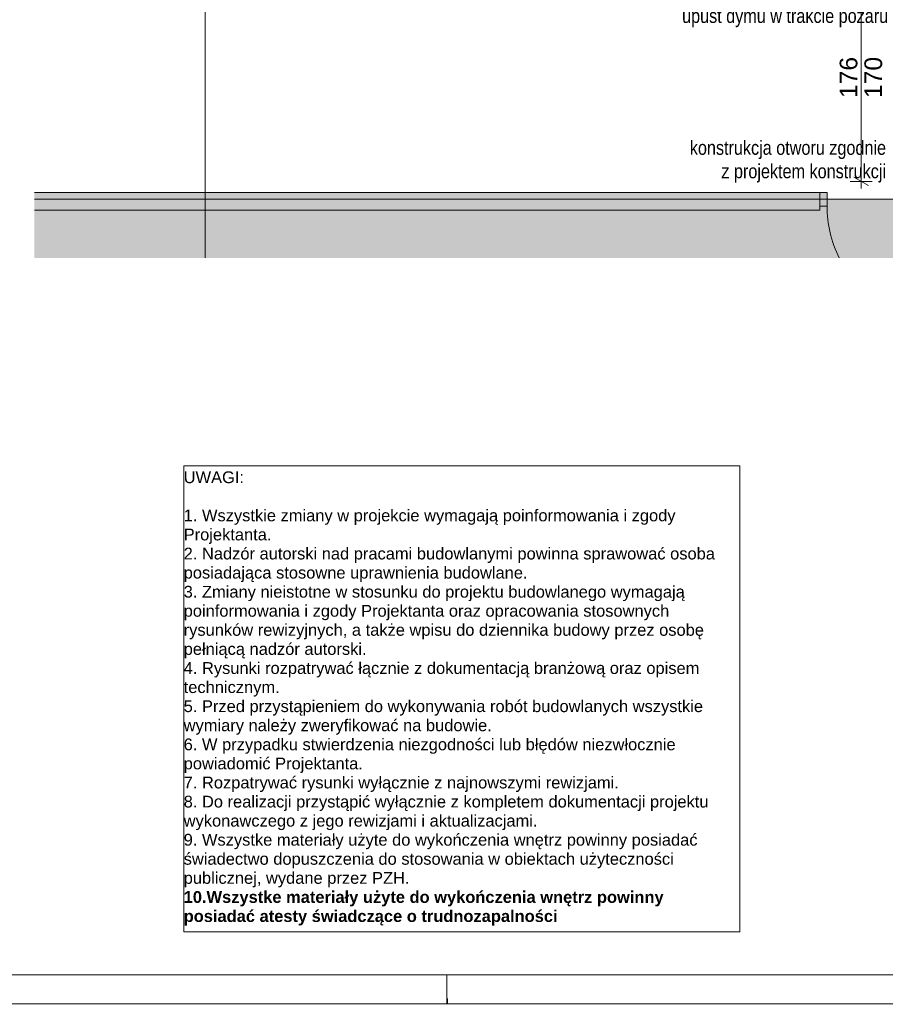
# Paper-space layout 'A-36 RZUT - PIĘTRO 6' of a CAD drawing. Header units: millimetres. Extents: x 0 to 800, y 0 to 500.
# Tile 7 of 17: x 547 to 694, y 0 to 167. Entities that reach past the tile are written whole.
import ezdxf
from ezdxf.xclip import XClip

# ---------------------------------------------------------------- set-up
doc = ezdxf.new("R2010")
doc.units = ezdxf.units.MM
doc.header["$MEASUREMENT"] = 0
doc.header["$XCLIPFRAME"] = 0
doc.linetypes.add('DASHDOTX2', pattern=[1000, 500, -250, 0, -250])
doc.linetypes.add('PRZERYWANA_DU_A', pattern=[550, 350.0000000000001, -199.9999999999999])
for name, color, linetype, lineweight in [('0_Nr_pióra__2', 8, 'Continuous', 13), ('A_Arkusz_Nr_pióra__1', 7, 'Continuous', 20), ('A_wymiary_Nr_pióra__1', 7, 'Continuous', 20), ('A_wymiary_Nr_pióra__2', 8, 'Continuous', 13), ('A_ściany_Nr_pióra__1', 7, 'Continuous', 20), ('Drzwi Archicad_Nr_pióra__1', 7, 'Continuous', 20)]:
    doc.layers.add(name, color=color, linetype=linetype, lineweight=lineweight)
for name, color, linetype, lineweight, true_color in [('A_Arkusz_Nr_pióra__237', 7, 'Continuous', 5, 0x343434), ('A_opis_Nr_pióra__8', 7, 'Continuous', 13, 0x4c4c4c), ('A_osie_Nr_pióra__16', 7, 'Continuous', 5, 0x0f0f0f)]:
    doc.layers.add(name, color=color, linetype=linetype, lineweight=lineweight, true_color=true_color)
for name, color, linetype in [('A_podrys', 7, 'Continuous'), ('A_ściany', 7, 'Continuous'), ('Drzwi Archicad', 7, 'Continuous')]:
    doc.layers.add(name, color=color, linetype=linetype)
doc.styles.add('STYL_AUTOMATYCZNY_1', font='arial.ttf')
doc.styles.add('STYL_AUTOMATYCZNY_2', font='ARIALN.TTF')
doc.styles.add('STYL_AUTOMATYCZNY_5', font='arial.ttf')

# ---------------------------------------------------------------- blocks, each defined once
blk = doc.blocks.new('Rysunek_2_2', base_point=(-3499.630217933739, -631.4009495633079))
at = {"linetype": 'Continuous', "lineweight": 0, "true_color": 0x484848}
blk.add_hatch(color=251, dxfattribs=at).paths.add_polyline_path([(780.1000078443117, 478.1668242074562), (549.9695840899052, 478.1668242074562), (549.9695840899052, 454.3687170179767), (742.0999989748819, 454.3687170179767), (742.0999989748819, 136.7487244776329), (549.9695840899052, 136.7487244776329), (549.9695840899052, 126.7487166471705), (780.1000078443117, 126.7487166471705)])
at = {"layer": 'A_ściany', "linetype": 'Continuous', "lineweight": 0, "true_color": 0x000000}
blk.add_hatch(color=18, dxfattribs=at).paths.add_polyline_path([(683.364001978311, 137.8487182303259), (549.969579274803, 137.8487182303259), (549.969579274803, 134.8487184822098), (683.364001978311, 134.8487184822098)])
at = {"layer": 'Drzwi Archicad', "linetype": 'Continuous', "lineweight": 0, "true_color": 0xfdfdfd}
blk.add_hatch(color=7, dxfattribs=at).paths.add_polyline_path([(683.3639999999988, 137.8487186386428), (683.3639999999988, 135.5487186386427), (684.5639999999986, 135.5487186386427), (684.5639999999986, 137.8487186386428)])
at = {"layer": '0_Nr_pióra__2', "color": 8, "linetype": 'PRZERYWANA_DU_A', "lineweight": 13, "ltscale": 2, "flags": 128}
for points in [[(549.9695795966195, 454.3687186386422), (549.969579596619, 136.7487186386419)], [(549.969579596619, 136.7487186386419), (742.0999999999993, 136.7487186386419), (742.0999999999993, 454.3687186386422), (549.9695795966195, 454.3687186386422)]]:
    blk.add_lwpolyline(points, dxfattribs=at)
at = {"layer": 'A_osie_Nr_pióra__16', "color": 250, "linetype": 'DASHDOTX2', "lineweight": 5, "ltscale": 2, "true_color": 0x0f0f0f}
blk.add_line((578.9640029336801, 425.6646739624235), (578.9640029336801, 126.7487200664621), dxfattribs=at)
at = {"layer": 'A_wymiary_Nr_pióra__1', "color": 7, "linetype": 'Continuous', "lineweight": 20, "ltscale": 2}
blk.add_line((689.1086522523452, 140.4704039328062), (691.6086511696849, 139.0270294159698), dxfattribs=at)
at = {"layer": 'A_wymiary_Nr_pióra__2', "color": 8, "linetype": 'Continuous', "lineweight": 13, "ltscale": 2}
for p, q in [((690.358651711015, 139.7487192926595), (690.358651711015, 174.948719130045)), ((692.2336535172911, 139.7487192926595), (688.4836499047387, 139.7487192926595)), ((690.358651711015, 138.5262169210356), (690.358651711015, 139.7487192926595))]:
    blk.add_line(p, q, dxfattribs=at)
at = {"layer": 'A_ściany_Nr_pióra__1', "color": 7, "linetype": 'Continuous', "lineweight": 20, "ltscale": 2}
for p, q in [((683.3640023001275, 137.8487182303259), (682.4240009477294, 137.8487182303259)), ((683.3640023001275, 137.8487182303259), (683.3640023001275, 135.5487185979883)), ((683.3640023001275, 135.5487185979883), (683.3640023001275, 134.8487184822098)), ((683.3640023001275, 134.8487184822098), (682.6240002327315, 134.8487184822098))]:
    blk.add_line(p, q, dxfattribs=at)
at = {"layer": 'A_ściany_Nr_pióra__1', "color": 7, "linetype": 'Continuous', "lineweight": 20, "ltscale": 2, "flags": 128}
for points in [[(683.3640009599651, 137.8487186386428), (549.9695795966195, 137.8487186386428)], [(549.9695795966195, 134.8487186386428), (683.3640009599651, 134.8487186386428)]]:
    blk.add_lwpolyline(points, dxfattribs=at)
at = {"layer": 'Drzwi Archicad_Nr_pióra__1', "color": 7, "linetype": 'Continuous', "lineweight": 20, "ltscale": 2}
for p, q in [((683.3640023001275, 137.8487182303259), (682.4240009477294, 137.8487182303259)), ((683.3640023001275, 137.8487182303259), (682.4240009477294, 137.8487182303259)), ((683.3640023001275, 137.8487182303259), (684.5639980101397, 137.8487182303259)), ((683.3640023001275, 135.5487185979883), (683.3640023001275, 137.8487182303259)), ((683.3640023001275, 137.8487182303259), (683.3640023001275, 135.5487185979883)), ((683.3640023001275, 137.8487182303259), (683.3640023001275, 135.5487185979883)), ((684.5639980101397, 137.8487182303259), (684.5639980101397, 135.5487185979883)), ((684.5639980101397, 135.5487185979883), (683.3640023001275, 135.5487185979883)), ((683.3640023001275, 135.5487185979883), (683.3640023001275, 134.8487184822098)), ((683.3640023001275, 135.5487185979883), (683.3640023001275, 134.8487184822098)), ((683.3640023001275, 134.8487184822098), (682.6240002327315, 134.8487184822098)), ((683.3640023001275, 134.8487184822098), (682.6240002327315, 134.8487184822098))]:
    blk.add_line(p, q, dxfattribs=at)
blk.add_arc((704.1640000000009, 135.5487186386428), 19.60000000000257, 180, 206.6782344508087, dxfattribs=at)
at = {"layer": 'A_opis_Nr_pióra__8', "color": 251, "linetype": 'Continuous', "lineweight": 13, "true_color": 0x4c4c4c, "attachment_point": 6, "style": 'STYL_AUTOMATYCZNY_2'}
for s, insert, char_height, width, line_spacing_factor in [('\\A1;{\\pqr;\\fArial Narrow|b0|i0|c238|p0;\\W1.000000;okno wyposażyć w siłowniki i podłączyć do SSP; służy jako upust dymu w trakcie pożaru}', (694.9483514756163, 171.4673769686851), 2.399999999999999, 36.31491699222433, 0.987309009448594), ('\\A1;{\\pqr;\\fArial Narrow|b0|i0|c238|p0;\\W1.000000;konstrukcja otworu zgodnie z projektem konstrukcji}', (694.5872240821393, 143.1156275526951), 2.4, 33.90903037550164, 0.9968368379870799)]:
    blk.add_mtext(s, dxfattribs=dict(at, insert=insert, char_height=char_height, width=width, line_spacing_factor=line_spacing_factor))
at = {"layer": 'A_wymiary_Nr_pióra__1', "color": 7, "linetype": 'Continuous', "lineweight": 20, "char_height": 3, "width": 6.86451, "attachment_point": 7, "rotation": 90, "style": 'STYL_AUTOMATYCZNY_5'}
for s, insert in [('\\A1;{\\pql;\\fArial|b0|i0|c238|p0;\\W1.000000;176}', (689.7586524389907, 153.9164635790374)), ('\\A1;{\\pql;\\fArial|b0|i0|c238|p0;\\W1.000000;170}', (693.9586526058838, 153.9164635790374))]:
    blk.add_mtext(s, dxfattribs=dict(at, insert=insert))

psp = doc.layouts.new('A-36 RZUT - PIĘTRO 6')

# ---------------------------------------------------------------- linework, layer by layer
at = {"layer": '0_Nr_pióra__2', "color": 8, "linetype": 'Continuous', "lineweight": 13, "flags": 128}
psp.add_lwpolyline([(575.31502095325, 91.42910390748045), (669.7395160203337, 91.42910390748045), (669.7395160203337, 12.24400390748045), (575.31502095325, 12.24400390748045)], close=True, dxfattribs=at)
at = {"layer": 'A_Arkusz_Nr_pióra__1', "color": 7, "linetype": 'Continuous', "lineweight": 20}
psp.add_line((795.1000000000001, 4.900001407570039), (29.89980349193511, 4.900326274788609), dxfattribs=at)
at = {"layer": 'A_Arkusz_Nr_pióra__1', "color": 7, "linetype": 'Continuous', "lineweight": 20, "flags": 128}
psp.add_lwpolyline([(-1.387778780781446e-13, 499.9999999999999), (799.9999999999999, 499.9999999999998), (800, 1.836970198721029e-14), (0, 7.388085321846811e-14)], close=True, dxfattribs=at)
at = {"layer": 'A_Arkusz_Nr_pióra__237', "color": 250, "linetype": 'Continuous', "lineweight": 5, "true_color": 0x343434}
for p, q in [((620.0000000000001, 1.836970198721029e-14), (620.0000000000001, 4.900000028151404)), ((620.1000000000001, -0.09999999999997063), (620.1000000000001, 0.9000000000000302))]:
    psp.add_line(p, q, dxfattribs=at)

# ---------------------------------------------------------------- block references
at = {"layer": 'A_podrys', "color": 37, "linetype": 'Continuous', "lineweight": 5, "true_color": 0x656532}
ref = psp.add_blockref('Rysunek_2_2', (-3499.630217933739, -631.4009495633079), dxfattribs=at)
XClip(ref).set_block_clipping_path([(549.9695795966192, 126.7487186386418), (780.1000000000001, 478.1668323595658)])

# ---------------------------------------------------------------- texts
at = {"layer": '0_Nr_pióra__2', "color": 8, "linetype": 'Continuous', "lineweight": 13, "insert": (575.31502095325, 90.47196107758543), "char_height": 2, "width": 93.42449506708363, "attachment_point": 1, "line_spacing_factor": 0.9725838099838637, "style": 'STYL_AUTOMATYCZNY_1'}
psp.add_mtext('\\A1;{\\pql;\\fArial|b0|i0|c238|p0;\\W1.000000;UWAGI:\\P\\pql;\\fArial|b0|i0|c238|p0;\\W1.000000;\\P\\pql;\\fArial|b0|i0|c238|p0;\\W1.000000;1. Wszystkie zmiany w projekcie wymagają poinformowania i zgody Projektanta.\\P\\pql;\\fArial|b0|i0|c238|p0;\\W1.000000;2. Nadzór autorski nad pracami budowlanymi powinna sprawować osoba posiadająca stosowne uprawnienia budowlane.\\P\\pql;\\fArial|b0|i0|c238|p0;\\W1.000000;3. Zmiany nieistotne w stosunku do projektu budowlanego wymagają poinformowania i zgody Projektanta oraz opracowania stosownych rysunków rewizyjnych, a także wpisu do dziennika budowy przez osobę pełniącą nadzór autorski.\\P\\pql;\\fArial|b0|i0|c238|p0;\\W1.000000;4. Rysunki rozpatrywać łącznie z dokumentacją branżową oraz opisem technicznym.\\P\\pql;\\pt3.76365;\\fArial|b0|i0|c238|p0;\\W1.000000;5. Przed przystąpieniem do wykonywania robót budowlanych wszystkie wymiary należy zweryfikować na budowie.\\P\\pql;\\fArial|b0|i0|c238|p0;\\W1.000000;6. W przypadku stwierdzenia niezgodności lub błędów niezwłocznie powiadomić Projektanta.\\P\\pql;\\fArial|b0|i0|c238|p0;\\W1.000000;7. Rozpatrywać rysunki wyłącznie z najnowszymi rewizjami.\\P\\pql;\\fArial|b0|i0|c238|p0;\\W1.000000;8. Do realizacji przystąpić wyłącznie z kompletem dokumentacji projektu wykonawczego z jego rewizjami i aktualizacjami.\\P\\pql;\\fArial|b0|i0|c238|p0;\\W1.000000;9. Wszystke materiały użyte do wykończenia wnętrz powinny posiadać świadectwo dopuszczenia do stosowania w obiektach użyteczności publicznej, wydane przez PZH.\\P\\pql;\\fArial|b1|i0|c238|p0;\\W1.000000;10.Wszystke materiały użyte do wykończenia wnętrz powinny posiadać atesty świadczące o trudnozapalności}', dxfattribs=at)

doc.saveas('drawing.dxf')
